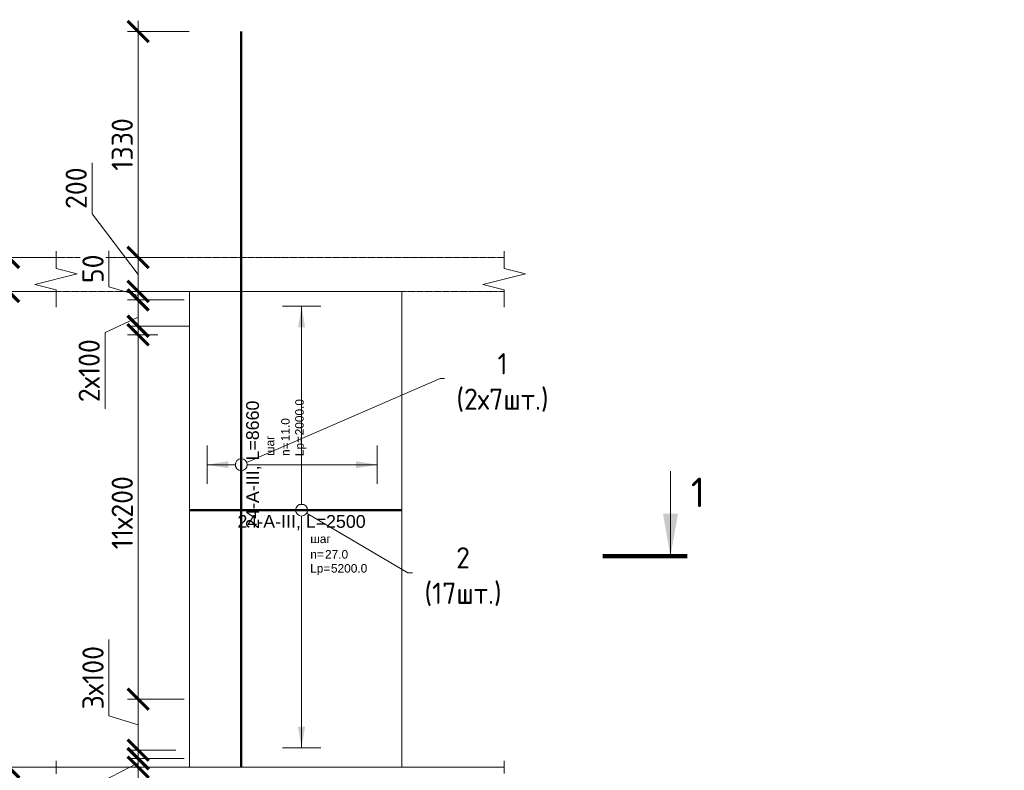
# Model space of a CAD drawing. Header units: millimetres. Extents: x 263826 to 1718326, y -423071 to 70137.
# Tile 123 of 256: x 547708 to 559295, y -260074 to -251238. Entities that reach past the tile are written whole.
import ezdxf
from ezdxf import colors
from ezdxf.entities.mleader import LeaderData, LeaderLine
from ezdxf.enums import TextEntityAlignment as Align
from ezdxf.math import Vec2, Vec3

# ---------------------------------------------------------------- set-up
doc = ezdxf.new("R2010")
doc.units = ezdxf.units.MM
doc.set_wipeout_variables(frame=1)
doc.linetypes.add('01 Штриховая _4 мм_', pattern=[6, 3.5, -2.5])
for name, color, linetype, lineweight in [('AF_Perekritie', 90, 'Continuous', 18), ('AF_Stena', 90, 'Continuous', 18), ('KR_Fundament', 253, 'Continuous', 18), ('АрмСтер', 2, 'Continuous', 50), ('Выноски', 20, 'Continuous', 20), ('подоснова', 151, 'Continuous', 5), ('РАЗМЕРЫ', 1, 'Continuous', 9)]:
    doc.layers.add(name, color=color, linetype=linetype, lineweight=lineweight)
doc.layers.add('АрмСтер_атрибуты', color=2, linetype='Continuous', lineweight=0, plot=False)
doc.styles.add('GOST-2.304_Type-B', font='GOST_Common.ttf')
doc.styles.get("Standard").update_dxf_attribs({"font": 'arial.ttf'})
doc.styles.add('Аннотативный', font='arial.ttf')
doc.dimstyles.new('мой 25', dxfattribs={"dimscale": 100, "dimtxt": 2.5, "dimasz": 2.5, "dimexe": 1.25, "dimexo": 0.625, "dimtad": 1, "dimdec": 0, "dimlfac": 0.5, "dimtxsty": 'GOST-2.304_Type-B', "dimblk": 'ARCHTICK', "dimcen": 2.5, "dimdle": 1.25, "dimaunit": 1, "dimadec": 1, "dimazin": 2, "dimtfac": 1, "dimtdec": 0, "dimtmove": 1, "dimatfit": 3, "dimfxl": 6, "dimfxlon": 1, "dimtfill": 1, "dimlwd": -1, "dimlwe": -1, "dimarcsym": 0})

# ---------------------------------------------------------------- blocks, each defined once
blk = doc.blocks.new('_None')
blk = doc.blocks.new('_ArchTick')
at = {"color": 0, "linetype": 'ByBlock', "const_width": 0.15}
blk.add_lwpolyline([(-0.5, -0.5), (0.5, 0.5)], dxfattribs=at)
blk = doc.blocks.new('*D793')
at = {"layer": 'DEFPOINTS', "color": 0, "lineweight": 0, "transparency": 16777216}
for p in [(549102, -254037), (549668, -254037), (549668, -254437)]:
    blk.add_point(p, dxfattribs=at)
at = {"layer": 'РАЗМЕРЫ', "color": 0, "linetype": 'Continuous', "transparency": 16777216}
for p, q in [((548561, -253522), (548561, -252922)), ((549102, -254237), (548561, -253522)), ((549102, -254562), (549102, -253912)), ((549606, -254037), (548977, -254037)), ((549606, -254437), (548977, -254437))]:
    blk.add_line(p, q, dxfattribs=at)
at = {"layer": 'РАЗМЕРЫ', "color": 0, "transparency": 16777216, "xscale": 250, "yscale": 250, "zscale": 250}
for p, rotation in [((549102, -254037), 90), ((549102, -254437), 270)]:
    blk.add_blockref('_ArchTick', p, dxfattribs=dict(at, rotation=rotation))
at = {"layer": 'РАЗМЕРЫ', "color": 0, "lineweight": 0, "transparency": 16777216, "insert": (548373, -253222), "char_height": 250, "attachment_point": 5, "rotation": 90, "style": 'GOST-2.304_Type-B', "bg_fill": 3, "box_fill_scale": 1.1, "bg_fill_color": 256, "bg_fill_true_color": 13158600, "bg_fill_transparency": 0}
blk.add_mtext('200', dxfattribs=at)
blk = doc.blocks.new('*D771')
at = {"layer": 'DEFPOINTS', "color": 0, "transparency": 16777216}
for p in [(549102, -251377), (550315, -251377), (549668, -254037)]:
    blk.add_point(p, dxfattribs=at)
at = {"layer": 'РАЗМЕРЫ', "color": 0, "linetype": 'Continuous', "transparency": 16777216}
for p, q in [((549102, -254162), (549102, -251252)), ((549702, -251377), (548977, -251377)), ((549606, -254037), (548977, -254037))]:
    blk.add_line(p, q, dxfattribs=at)
at = {"layer": 'РАЗМЕРЫ', "color": 0, "transparency": 16777216, "xscale": 250, "yscale": 250, "zscale": 250}
for p, rotation in [((549102, -251377), 90), ((549102, -254037), 270)]:
    blk.add_blockref('_ArchTick', p, dxfattribs=dict(at, rotation=rotation))
at = {"layer": 'РАЗМЕРЫ', "color": 0, "lineweight": 0, "transparency": 16777216, "insert": (548915, -252707), "char_height": 250, "attachment_point": 5, "rotation": 90, "style": 'GOST-2.304_Type-B', "bg_fill": 3, "box_fill_scale": 1.1, "bg_fill_color": 256, "bg_fill_true_color": 13158600, "bg_fill_transparency": 0}
blk.add_mtext('1330', dxfattribs=at)
blk = doc.blocks.new('*U515')
at = {"layer": 'РАЗМЕРЫ'}
for p, q in [((112.5, 1200), (-112.5, 1200)), ((112.5, -1400), (-112.5, -1400))]:
    blk.add_line(p, q, dxfattribs=at)
at = {"layer": 'РАЗМЕРЫ', "ltscale": 15}
blk.add_line((0, -1400), (0, 1200), dxfattribs=at)
at = {"layer": 'РАЗМЕРЫ'}
for points in [[(0, 1200), (20.9, 1074.8), (-20.9, 1074.8)], [(0, -1400), (20.9, -1274.8), (-20.9, -1274.8)]]:
    blk.add_solid(points, dxfattribs=at)
at = {"layer": 'АрмСтер_атрибуты', "color": 215, "ltscale": 15, "style": 'Аннотативный'}
for s, p in [('шаг', (51.4, -194.2)), ('n=', (51.4, -285.1)), ('Lр=', (50.2, -367.8))]:
    blk.add_text(s, height=50, dxfattribs=at).set_placement(p)
at = {"layer": 'АрмСтер_атрибуты', "flags": 9}
for tag, p in [('МАССА', (-1033.5, -10.5)), ('ОБОЗНАЧЕНИЕ', (-1033.5, -124.4))]:
    blk.add_attdef(tag, p, '', height=75, dxfattribs=at)
at = {"layer": 'АрмСтер_атрибуты', "style": 'Аннотативный', "flags": 8}
blk.add_attdef('ПОЗ', (110, 29.6), '', height=75, dxfattribs=at)
at = {"layer": 'АрмСтер_атрибуты', "color": 215, "style": 'Аннотативный'}
for tag, p, flags in [('ШАГ', (190.9, -194.2), 10), ('КОЛ', (138, -285.1), 8), ('ШИРИНА', (172.9, -367.8), 8)]:
    blk.add_attdef(tag, p, '', height=50, dxfattribs=dict(at, flags=flags))
at = {"linetype": 'Continuous', "lineweight": 0}
blk.add_wipeout([(35, 0), (28.3, 20.6), (10.8, 33.3), (-10.8, 33.3), (-28.3, 20.6), (-35, 0), (-28.3, -20.6), (-10.8, -33.3), (10.8, -33.3), (28.3, -20.6)], dxfattribs=at)
at = {"color": 0, "linetype": 'ByBlock', "lineweight": -2, "ltscale": 100}
blk.add_line((-657.5, 0), (592.5, 0), dxfattribs=at)
at = {"layer": 'РАЗМЕРЫ'}
blk.add_circle((0, 0), 35, dxfattribs=at)
at = {"layer": 'АрмСтер_атрибуты', "style": 'Аннотативный', "flags": 8}
blk.add_attdef('НАИМЕНОВАНИЕ', text='', height=75, dxfattribs=at).set_placement((0, -29.3), align=Align.TOP_CENTER)
blk = doc.blocks.new('*U735')
at = {"layer": 'РАЗМЕРЫ'}
for p, q in [((112.5, 200), (-112.5, 200)), ((112.5, -800), (-112.5, -800))]:
    blk.add_line(p, q, dxfattribs=at)
at = {"layer": 'РАЗМЕРЫ', "ltscale": 15}
blk.add_line((0, -800), (0, 200), dxfattribs=at)
at = {"layer": 'РАЗМЕРЫ'}
for points in [[(0, 200), (20.9, 74.8), (-20.9, 74.8)], [(0, -800), (20.9, -674.8), (-20.9, -674.8)]]:
    blk.add_solid(points, dxfattribs=at)
at = {"layer": 'АрмСтер_атрибуты', "color": 215, "ltscale": 15, "style": 'Аннотативный'}
for s, p in [('шаг', (51.4, -194.2)), ('n=', (51.4, -285.1)), ('Lр=', (50.2, -367.8))]:
    blk.add_text(s, height=50, dxfattribs=at).set_placement(p)
at = {"layer": 'АрмСтер_атрибуты', "flags": 9}
for tag, p in [('МАССА', (-2096, -10.5)), ('ОБОЗНАЧЕНИЕ', (-2096, -124.4))]:
    blk.add_attdef(tag, p, '', height=75, dxfattribs=at)
at = {"layer": 'АрмСтер_атрибуты', "style": 'Аннотативный', "flags": 8}
blk.add_attdef('ПОЗ', (110, 29.6), '', height=75, dxfattribs=at)
at = {"layer": 'АрмСтер_атрибуты', "color": 215, "style": 'Аннотативный'}
for tag, p, flags in [('ШАГ', (190.9, -194.2), 10), ('КОЛ', (138, -285.1), 8), ('ШИРИНА', (172.9, -367.8), 8)]:
    blk.add_attdef(tag, p, '', height=50, dxfattribs=dict(at, flags=flags))
at = {"linetype": 'Continuous', "lineweight": 0}
blk.add_wipeout([(35, 0), (28.3, 20.6), (10.8, 33.3), (-10.8, 33.3), (-28.3, 20.6), (-35, 0), (-28.3, -20.6), (-10.8, -33.3), (10.8, -33.3), (28.3, -20.6)], dxfattribs=at)
at = {"color": 0, "linetype": 'ByBlock', "lineweight": -2, "ltscale": 100}
blk.add_line((-1780, 0), (2550, 0), dxfattribs=at)
at = {"layer": 'РАЗМЕРЫ'}
blk.add_circle((0, 0), 35, dxfattribs=at)
at = {"layer": 'АрмСтер_атрибуты', "style": 'Аннотативный', "flags": 8}
blk.add_attdef('НАИМЕНОВАНИЕ', text='', height=75, dxfattribs=at).set_placement((0, -29.3), align=Align.TOP_CENTER)
blk = doc.blocks.new('*D794')
at = {"layer": 'DEFPOINTS', "color": 0, "transparency": 16777216}
for p in [(548497, -254037), (547578, -254437), (548497, -254437)]:
    blk.add_point(p, dxfattribs=at)
at = {"layer": 'РАЗМЕРЫ', "color": 0, "linetype": 'Continuous', "transparency": 16777216}
for p, q in [((547234, -254134), (547234, -253534)), ((547578, -253912), (547578, -254562)), ((548178, -254037), (547453, -254037)), ((547578, -254237), (547234, -254134)), ((548178, -254437), (547453, -254437))]:
    blk.add_line(p, q, dxfattribs=at)
at = {"layer": 'РАЗМЕРЫ', "color": 0, "transparency": 16777216, "xscale": 250, "yscale": 250, "zscale": 250}
for p, rotation in [((547578, -254037), 90), ((547578, -254437), 270)]:
    blk.add_blockref('_ArchTick', p, dxfattribs=dict(at, rotation=rotation))
at = {"layer": 'РАЗМЕРЫ', "color": 0, "lineweight": 0, "transparency": 16777216, "insert": (547046, -253834), "char_height": 250, "attachment_point": 5, "rotation": 90, "style": 'GOST-2.304_Type-B', "bg_fill": 3, "box_fill_scale": 1.1, "bg_fill_color": 256, "bg_fill_true_color": 13158600, "bg_fill_transparency": 0}
blk.add_mtext('200', dxfattribs=at)
blk = doc.blocks.new('*D795')
at = {"layer": 'DEFPOINTS', "color": 0, "transparency": 16777216}
for p in [(548497, -254437), (547578, -260037), (549055, -260037)]:
    blk.add_point(p, dxfattribs=at)
at = {"layer": 'РАЗМЕРЫ', "color": 0, "linetype": 'Continuous', "transparency": 16777216}
for p, q in [((547578, -254312), (547578, -260162)), ((548178, -254437), (547453, -254437)), ((548178, -260037), (547453, -260037))]:
    blk.add_line(p, q, dxfattribs=at)
at = {"layer": 'РАЗМЕРЫ', "color": 0, "transparency": 16777216, "xscale": 250, "yscale": 250, "zscale": 250}
for p, rotation in [((547578, -254437), 90), ((547578, -260037), 270)]:
    blk.add_blockref('_ArchTick', p, dxfattribs=dict(at, rotation=rotation))
at = {"layer": 'РАЗМЕРЫ', "color": 0, "lineweight": 0, "transparency": 16777216, "insert": (547390, -257237), "char_height": 250, "attachment_point": 5, "rotation": 90, "style": 'GOST-2.304_Type-B', "bg_fill": 3, "box_fill_scale": 1.1, "bg_fill_color": 256, "bg_fill_true_color": 13158600, "bg_fill_transparency": 0}
blk.add_mtext('2800', dxfattribs=at)
blk = doc.blocks.new('*D773')
at = {"layer": 'DEFPOINTS', "color": 0, "transparency": 16777216}
for p in [(549102, -254437), (549707, -254437), (549707, -254537)]:
    blk.add_point(p, dxfattribs=at)
at = {"layer": 'РАЗМЕРЫ', "color": 0, "linetype": 'Continuous', "transparency": 16777216}
for p, q in [((548759, -254384), (548759, -253959)), ((549102, -254437), (549102, -254187)), ((549102, -254487), (548759, -254384)), ((549644, -254437), (548977, -254437)), ((549102, -254537), (549102, -254437)), ((549102, -254537), (549102, -254437)), ((549644, -254537), (548977, -254537)), ((549102, -254537), (549102, -254787))]:
    blk.add_line(p, q, dxfattribs=at)
at = {"layer": 'РАЗМЕРЫ', "color": 0, "transparency": 16777216, "xscale": 250, "yscale": 250, "zscale": 250}
for p, rotation in [((549102, -254437), 270), ((549102, -254537), 90)]:
    blk.add_blockref('_ArchTick', p, dxfattribs=dict(at, rotation=rotation))
at = {"layer": 'РАЗМЕРЫ', "color": 0, "lineweight": 0, "transparency": 16777216, "insert": (548571, -254171), "char_height": 250, "attachment_point": 5, "rotation": 90, "style": 'GOST-2.304_Type-B', "bg_fill": 3, "box_fill_scale": 1.1, "bg_fill_color": 256, "bg_fill_true_color": 13158600, "bg_fill_transparency": 0}
blk.add_mtext('50', dxfattribs=at)
blk = doc.blocks.new('*D776')
at = {"layer": 'DEFPOINTS', "color": 0, "transparency": 16777216}
for p in [(549102, -259937), (549707, -259937), (549707, -260037)]:
    blk.add_point(p, dxfattribs=at)
at = {"layer": 'РАЗМЕРЫ', "color": 0, "linetype": 'Continuous', "transparency": 16777216}
for p, q in [((549102, -259937), (549102, -259687)), ((549102, -259987), (548571, -260260)), ((549644, -259937), (548977, -259937)), ((549102, -260037), (549102, -259937)), ((549102, -260037), (549102, -259937)), ((549644, -260037), (548977, -260037)), ((549102, -260037), (549102, -260287)), ((548571, -260260), (548571, -260685))]:
    blk.add_line(p, q, dxfattribs=at)
at = {"layer": 'РАЗМЕРЫ', "color": 0, "transparency": 16777216, "xscale": 250, "yscale": 250, "zscale": 250}
for p, rotation in [((549102, -259937), 270), ((549102, -260037), 90)]:
    blk.add_blockref('_ArchTick', p, dxfattribs=dict(at, rotation=rotation))
at = {"layer": 'РАЗМЕРЫ', "color": 0, "lineweight": 0, "transparency": 16777216, "insert": (548384, -260473), "char_height": 250, "attachment_point": 5, "rotation": 90, "style": 'GOST-2.304_Type-B', "bg_fill": 3, "box_fill_scale": 1.1, "bg_fill_color": 256, "bg_fill_true_color": 13158600, "bg_fill_transparency": 0}
blk.add_mtext('50', dxfattribs=at)
blk = doc.blocks.new('*D777')
at = {"layer": 'DEFPOINTS', "color": 0, "transparency": 16777216}
for p in [(549707, -254537), (549102, -254947), (549395, -254947)]:
    blk.add_point(p, dxfattribs=at)
at = {"layer": 'РАЗМЕРЫ', "color": 0, "linetype": 'Continuous', "transparency": 16777216}
for p, q in [((549102, -254412), (549102, -255072)), ((549644, -254537), (548977, -254537)), ((549102, -254742), (548714, -254920)), ((548714, -254920), (548714, -255820)), ((549332, -254947), (548977, -254947))]:
    blk.add_line(p, q, dxfattribs=at)
at = {"layer": 'РАЗМЕРЫ', "color": 0, "transparency": 16777216, "xscale": 250, "yscale": 250, "zscale": 250}
for p, rotation in [((549102, -254537), 90), ((549102, -254947), 270)]:
    blk.add_blockref('_ArchTick', p, dxfattribs=dict(at, rotation=rotation))
at = {"layer": 'РАЗМЕРЫ', "color": 0, "lineweight": 0, "transparency": 16777216, "insert": (548526, -255370), "char_height": 250, "attachment_point": 5, "rotation": 90, "style": 'GOST-2.304_Type-B', "bg_fill": 3, "box_fill_scale": 1.1, "bg_fill_color": 256, "bg_fill_true_color": 13158600, "bg_fill_transparency": 0}
blk.add_mtext('2х100', dxfattribs=at)
blk = doc.blocks.new('*D1749')
at = {"layer": 'DEFPOINTS', "color": 0, "transparency": 16777216}
for p in [(549102, -259237), (549707, -259237), (549608, -259837)]:
    blk.add_point(p, dxfattribs=at)
at = {"layer": 'РАЗМЕРЫ', "color": 0, "linetype": 'Continuous', "transparency": 16777216}
for p, q in [((548759, -259434), (548759, -258534)), ((549102, -259962), (549102, -259112)), ((549644, -259237), (548977, -259237)), ((549102, -259537), (548759, -259434)), ((549545, -259837), (548977, -259837))]:
    blk.add_line(p, q, dxfattribs=at)
at = {"layer": 'РАЗМЕРЫ', "color": 0, "transparency": 16777216, "xscale": 250, "yscale": 250, "zscale": 250}
for p, rotation in [((549102, -259237), 90), ((549102, -259837), 270)]:
    blk.add_blockref('_ArchTick', p, dxfattribs=dict(at, rotation=rotation))
at = {"layer": 'РАЗМЕРЫ', "color": 0, "lineweight": 0, "transparency": 16777216, "insert": (548571, -258984), "char_height": 250, "attachment_point": 5, "rotation": 90, "style": 'GOST-2.304_Type-B', "bg_fill": 3, "box_fill_scale": 1.1, "bg_fill_color": 256, "bg_fill_true_color": 13158600, "bg_fill_transparency": 0}
blk.add_mtext('3х100', dxfattribs=at)
blk = doc.blocks.new('*D1750')
at = {"layer": 'DEFPOINTS', "color": 0, "transparency": 16777216}
for p in [(549102, -254847), (549767, -254847), (549676, -259237)]:
    blk.add_point(p, dxfattribs=at)
at = {"layer": 'РАЗМЕРЫ', "color": 0, "linetype": 'Continuous', "transparency": 16777216}
for p, q in [((549102, -259362), (549102, -254722)), ((549702, -254847), (548977, -254847)), ((549614, -259237), (548977, -259237))]:
    blk.add_line(p, q, dxfattribs=at)
at = {"layer": 'РАЗМЕРЫ', "color": 0, "transparency": 16777216, "xscale": 250, "yscale": 250, "zscale": 250}
for p, rotation in [((549102, -254847), 90), ((549102, -259237), 270)]:
    blk.add_blockref('_ArchTick', p, dxfattribs=dict(at, rotation=rotation))
at = {"layer": 'РАЗМЕРЫ', "color": 0, "lineweight": 0, "transparency": 16777216, "insert": (548915, -257042), "char_height": 250, "attachment_point": 5, "rotation": 90, "style": 'GOST-2.304_Type-B', "bg_fill": 3, "box_fill_scale": 1.1, "bg_fill_color": 256, "bg_fill_true_color": 13158600, "bg_fill_transparency": 0}
blk.add_mtext('11х200', dxfattribs=at)

msp = doc.modelspace()

# ---------------------------------------------------------------- hatches: boundary and pattern name
at = {"layer": 'Выноски'}
msp.add_hatch(color=256, dxfattribs=at).paths.add_polyline_path([(555366.66621, -257554.71633), (555454.8297, -257054.7163), (555278.50271, -257054.7163)], flags=0)

# ---------------------------------------------------------------- linework, layer by layer
at = {"layer": 'AF_Perekritie', "linetype": '01 Штриховая _4 мм_', "lineweight": 9}
for p, q in [((553327.14185, -254036.73124, 3100), (553408.49822, -254036.73124, 3100)), ((553327.14185, -254036.73124, 3100), (553408.49822, -254036.73124, 3100)), ((553408.49822, -254436.73124, 3100), (553327.14185, -254436.73124, 3100)), ((553408.49822, -254436.73124, 3100), (553327.14185, -254436.73124, 3100)), ((553327.14185, -260036.73124, 3100), (553408.49822, -260036.73124, 3100))]:
    msp.add_line(p, q, dxfattribs=at)
at = {"layer": 'AF_Stena', "lineweight": 0}
msp.add_line((552206.99274, -260036.73124, 3100), (552206.99274, -254436.73124, 3100), dxfattribs=at)
at = {"layer": 'AF_Stena', "lineweight": 20, "elevation": 3100}
for points in [[(548136.21367, -254111.73124), (548136.21367, -253961.73124)], [(548136.21367, -254111.73124), (548136.21367, -253961.73124)], [(553408.49822, -254111.73124), (553408.49822, -253961.73124)], [(553408.49822, -254111.73124), (553408.49822, -253961.73124)], [(548136.21367, -254111.73124), (548136.21367, -254166.73144)], [(548136.21367, -254111.73124), (548136.21367, -254166.73144)], [(553408.49822, -254111.73124), (553408.49822, -254166.73144)], [(553408.49822, -254111.73124), (553408.49822, -254166.73144)], [(553408.49822, -254166.73144), (553658.49822, -254229.23144)], [(553408.49822, -254166.73144), (553658.49822, -254229.23144)], [(553658.49822, -254229.23144), (553158.49822, -254354.23144)], [(553658.49822, -254229.23144), (553158.49822, -254354.23144)], [(547886.21367, -254354.23144), (548136.21367, -254416.73144)], [(547886.21367, -254354.23144), (548136.21367, -254416.73144)], [(548136.21367, -254416.73144), (548136.21367, -254471.73164)], [(548136.21367, -254416.73144), (548136.21367, -254471.73164)], [(553158.49822, -254354.23144), (553408.49822, -254416.73144)], [(553158.49822, -254354.23144), (553408.49822, -254416.73144)], [(553408.49822, -254416.73144), (553408.49822, -254471.73164)], [(553408.49822, -254416.73144), (553408.49822, -254471.73164)], [(548136.21367, -254471.73164), (548136.21367, -254621.73164)], [(548136.21367, -254471.73164), (548136.21367, -254621.73164)], [(553408.49822, -254471.73164), (553408.49822, -254621.73164)], [(553408.49822, -254471.73164), (553408.49822, -254621.73164)], [(553408.49822, -260111.73124), (553408.49822, -259961.73124)]]:
    msp.add_lwpolyline(points, dxfattribs=at)
at = {"layer": 'АрмСтер', "ltscale": 15}
msp.add_line((550314.83155, -260036.73124, 3100), (550314.83155, -251376.73124, 3100), dxfattribs=at)
at = {"layer": 'Выноски'}
msp.add_line((555366.66621, -257554.71633, 3100), (555366.66621, -256554.71627, 3100), dxfattribs=at)
at = {"layer": 'Выноски', "elevation": 3100}
msp.add_lwpolyline([(554566.66616, -257554.71633, 50, 50, 0), (555566.66622, -257554.71633, 50, 50, 0)], format="xyseb", dxfattribs=at)

# ---------------------------------------------------------------- texts
at = {"layer": 'Выноски', "style": 'GOST-2.304_Type-B'}
msp.add_text('1', height=350.00002, dxfattribs=at).set_placement((555606.03328, -256977.84923, 3100))

# ---------------------------------------------------------------- dimensions: what is measured, and where the dimension line sits
at = {"layer": 'РАЗМЕРЫ', "color": 146, "lineweight": 0}
dim = msp.add_linear_dim(base=(549102.27402, -254036.73124, 3100), p1=(549668.22319, -254436.73124, 3100), p2=(549668.22319, -254036.73124, 3100), angle=90, dimstyle='мой 25', dxfattribs=at)
dim.commit()
dim.dimension.update_dxf_attribs({"geometry": '*D793', "text_midpoint": (548560.99296, -253459.48365, 3100), "dimtype": 160})

# ---------------------------------------------------------------- leaders
at = {"layer": 'подоснова'}
ml = msp.add_multileader_mtext('Standard', dxfattribs=at)
ml.set_content('1 (2х7шт.)', color=256, style='GOST-2.304_Type-B')
ml.set_leader_properties(color=256, linetype='ByLayer', lineweight=15)
ml.set_arrow_properties(name='NONE')
ml.build(insert=Vec2(0, 0))
ml.multileader.update_dxf_attribs({"text_left_attachment_type": 6, "text_right_attachment_type": 6, "dogleg_length": 10, "arrow_head_size": 18})
ctx = ml.context
ctx.base_point, ctx.char_height, ctx.arrow_head_size, ctx.landing_gap_size, ctx.plane_origin = Vec3(552664.54127, -255463.58743, 3100), 250, 18, 20, Vec3(549910.93836, -254161.05665, 3100)
ctx.left_attachment, ctx.right_attachment, ctx.text_align_type = 6, 6, 1
notes = []
notes.append((ctx, [(0, (1, 1, 0), (552654.54127, -255463.58743, 3100), (1, 0), 10, [(0, [(550314.83155, -256476.73124, 3100)], 0, [])])]))
ctx.mtext.insert, ctx.mtext.width, ctx.mtext.alignment, ctx.mtext.flow_direction = Vec3(553389.8443, -255163.58743, 3100), 22.8977991, 2, 5
ml = msp.add_multileader_mtext('Standard', dxfattribs=at)
ml.set_content('2 (17шт.)', color=256, style='GOST-2.304_Type-B')
ml.set_leader_properties(color=256, linetype='ByLayer', lineweight=15)
ml.set_arrow_properties(name='NONE')
ml.build(insert=Vec2(0, 0))
ml.multileader.update_dxf_attribs({"text_left_attachment_type": 6, "text_right_attachment_type": 6, "dogleg_length": 10, "arrow_head_size": 18})
ctx = ml.context
ctx.base_point, ctx.char_height, ctx.arrow_head_size, ctx.landing_gap_size, ctx.plane_origin = Vec3(552287.67296, -257748.12039, 3100), 250, 18, 20, Vec3(550184.82515, -257202.07458, 3100)
ctx.left_attachment, ctx.right_attachment, ctx.text_align_type = 6, 6, 1
notes.append((ctx, [(0, (1, 1, 0), (552277.67296, -257748.12039, 3100), (1, 0), 10, [(0, [(551025.41011, -257011.11209, 3100)], 0, [])])]))
ctx.mtext.insert, ctx.mtext.width, ctx.mtext.alignment, ctx.mtext.flow_direction = Vec3(552925.47599, -257448.12039, 3100), 22.8977991, 2, 5
for ctx, leaders in notes:
    for number, flags, end, landing, length, lines in leaders:
        leader = LeaderData()
        leader.index, (leader.has_last_leader_line, leader.has_dogleg_vector, leader.attachment_direction) = number, flags
        leader.last_leader_point, leader.dogleg_vector, leader.dogleg_length = Vec3(end), Vec3(landing), length
        for number, points, colour, breaks in lines:
            line = LeaderLine()
            line.index, line.vertices, line.color, line.breaks = number, Vec3.list(points), colors.encode_raw_color(colour), breaks
            leader.lines.append(line)
        ctx.leaders.append(leader)

# ---------------------------------------------------------------- next in the draw order: linework, layer by layer
at = {"layer": 'AF_Perekritie', "linetype": '01 Штриховая _4 мм_', "lineweight": 9}
msp.add_line((548136.21367, -254436.73124, 3100), (553327.04263, -254436.73124, 3100), dxfattribs=at)
at = {"layer": 'AF_Stena', "lineweight": 0}
for p, q in [((552206.99274, -254436.73124, 3100), (549706.99274, -254436.73124, 3100)), ((549706.99274, -254436.73124, 3100), (549706.99274, -260036.73124, 3100))]:
    msp.add_line(p, q, dxfattribs=at)
at = {"layer": 'AF_Stena', "lineweight": 20, "elevation": 3100}
for points in [[(548136.21367, -254166.73144), (548386.21367, -254229.23144)], [(548136.21367, -254166.73144), (548386.21367, -254229.23144)], [(548386.21367, -254229.23144), (547886.21367, -254354.23144)], [(548386.21367, -254229.23144), (547886.21367, -254354.23144)]]:
    msp.add_lwpolyline(points, dxfattribs=at)

# ---------------------------------------------------------------- next in the draw order: dimensions: what is measured, and where the dimension line sits
at = {"layer": 'РАЗМЕРЫ', "color": 146, "lineweight": 0, "true_color": 0x006272}
dim = msp.add_linear_dim(base=(549102.27402, -251376.73124, 3100), p1=(549668.22319, -254036.73124, 3100), p2=(550314.83155, -251376.73124, 3100), angle=90, dimstyle='мой 25', dxfattribs=at)
dim.commit()
dim.dimension.update_dxf_attribs({"geometry": '*D771', "text_midpoint": (548914.77402, -252706.73124, 3100)})

# ---------------------------------------------------------------- next in the draw order: linework, layer by layer
at = {"layer": 'AF_Perekritie', "linetype": '01 Штриховая _4 мм_', "lineweight": 9}
msp.add_line((553327.04263, -254036.73124, 3100), (548136.21367, -254036.73124, 3100), dxfattribs=at)

# ---------------------------------------------------------------- next in the draw order: block references
at = {"layer": 'АрмСтер', "ltscale": 15}
ref = msp.add_blockref('*U515', (551025.41011, -257011.11209, 3100), dxfattribs=dict(at, xscale=2, yscale=2, zscale=2))
ref.add_attrib('НАИМЕНОВАНИЕ', '24-A-III, L=2500', dxfattribs={"layer": 'АрмСтер_атрибуты', "height": 150, "style": 'Аннотативный', "flags": 8}).set_placement((551025.41011, -257069.78977, 3100), align=Align.TOP_CENTER)
ref.add_attrib('КОЛ', '27.0', (551301.50772, -257581.3625, 3100), dxfattribs={"layer": 'АрмСтер_атрибуты', "color": 215, "height": 100, "style": 'Аннотативный', "flags": 8})
ref.add_attrib('ШИРИНА', '5200.0', (551371.17988, -257746.71086, 3100), dxfattribs={"layer": 'АрмСтер_атрибуты', "color": 215, "height": 100, "style": 'Аннотативный', "flags": 8})

# ---------------------------------------------------------------- next in the draw order: block references
ref = msp.add_blockref('*U735', (550314.83155, -256476.73124, 3100), dxfattribs=dict(at, xscale=2, yscale=2, zscale=2, rotation=90))
ref.add_attrib('НАИМЕНОВАНИЕ', '24-A-III, L=8660', dxfattribs={"layer": 'АрмСтер_атрибуты', "height": 150, "rotation": 90, "style": 'Аннотативный', "flags": 8}).set_placement((550373.50924, -256476.73124, 3100), align=Align.TOP_CENTER)
ref.add_attrib('КОЛ', '11.0', (550885.08196, -256200.63363, 3100), dxfattribs={"layer": 'АрмСтер_атрибуты', "color": 215, "height": 100, "rotation": 90, "style": 'Аннотативный', "flags": 8})
ref.add_attrib('ШИРИНА', '2000.0', (551050.43032, -256130.96147, 3100), dxfattribs={"layer": 'АрмСтер_атрибуты', "color": 215, "height": 100, "rotation": 90, "style": 'Аннотативный', "flags": 8})

# ---------------------------------------------------------------- next in the draw order: linework, layer by layer
at = {"layer": 'AF_Perekritie', "linetype": '01 Штриховая _4 мм_', "lineweight": 9}
for p, q in [((553327.04263, -254036.73124, 3100), (548136.21367, -254036.73124, 3100)), ((548136.21367, -254436.73124, 3100), (553327.04263, -254436.73124, 3100))]:
    msp.add_line(p, q, dxfattribs=at)
at = {"layer": 'AF_Stena', "lineweight": 0}
for p, q in [((552206.99274, -254436.73124, 3100), (549706.99274, -254436.73124, 3100)), ((549706.99274, -260036.73124, 3100), (552206.99274, -260036.73124, 3100))]:
    msp.add_line(p, q, dxfattribs=at)
at = {"layer": 'KR_Fundament', "lineweight": 0}
msp.add_line((553408.49822, -260036.73124, 3100), (548136.21367, -260036.73124, 3100), dxfattribs=at)

# ---------------------------------------------------------------- next in the draw order: dimensions: what is measured, and where the dimension line sits
at = {"layer": 'РАЗМЕРЫ', "color": 146, "lineweight": 0}
dim = msp.add_linear_dim(base=(547577.71628, -254436.73124, 3100), p1=(548496.68361, -254036.73124, 3100), p2=(548496.68361, -254436.73124, 3100), angle=90, dimstyle='мой 25', dxfattribs=at)
dim.commit()
dim.dimension.update_dxf_attribs({"geometry": '*D794', "text_midpoint": (547046.46628, -254071.10624, 3100)})

# ---------------------------------------------------------------- next in the draw order: dimensions: what is measured, and where the dimension line sits
dim = msp.add_linear_dim(base=(547577.71628, -260036.73124, 3100), p1=(548496.68361, -254436.73124, 3100), p2=(549055.3568, -260036.73124, 3100), angle=90, dimstyle='мой 25', dxfattribs=at)
dim.commit()
dim.dimension.update_dxf_attribs({"geometry": '*D795', "text_midpoint": (547390.21628, -257236.73124, 3100)})

# ---------------------------------------------------------------- next in the draw order: linework, layer by layer
at = {"layer": 'AF_Stena', "lineweight": 20, "elevation": 3100}
msp.add_lwpolyline([(548136.21367, -260113.73124), (548136.21367, -259963.73124)], dxfattribs=at)
at = {"layer": 'KR_Fundament', "lineweight": 0}
msp.add_line((553327.04263, -260036.73124, 3100), (548136.21367, -260036.73124, 3100), dxfattribs=at)

# ---------------------------------------------------------------- next in the draw order: dimensions: what is measured, and where the dimension line sits
at = {"layer": 'РАЗМЕРЫ', "color": 146, "lineweight": 0, "true_color": 0x006272}
dim = msp.add_linear_dim(base=(549102.27402, -254436.73124, 3100), p1=(549706.99274, -254536.88286, 3100), p2=(549706.99274, -254436.73124, 3100), angle=90, dimstyle='мой 25', dxfattribs=at)
dim.commit()
dim.dimension.update_dxf_attribs({"geometry": '*D773', "text_midpoint": (548571.02402, -254321.18205, 3100)})

# ---------------------------------------------------------------- next in the draw order: dimensions: what is measured, and where the dimension line sits
dim = msp.add_linear_dim(base=(549102.27402, -254946.73124, 3100), p1=(549706.99274, -254536.88286, 3100), p2=(549394.57187, -254946.73124, 3100), angle=90, text='2х100', dimstyle='мой 25', dxfattribs=at)
dim.commit()
dim.dimension.update_dxf_attribs({"geometry": '*D777', "text_midpoint": (548713.83185, -254982.65129, 3100), "dimtype": 160})
dim = msp.add_linear_dim(base=(549102.27402, -259936.88286, 3100), p1=(549706.99274, -260036.73124, 3100), p2=(549706.99274, -259936.88286, 3100), angle=90, dimstyle='мой 25', dxfattribs=at)
dim.commit()
dim.dimension.update_dxf_attribs({"geometry": '*D776', "text_midpoint": (548571.02402, -260322.61239, 3100), "dimtype": 160})

# ---------------------------------------------------------------- next in the draw order: dimensions: what is measured, and where the dimension line sits
dim = msp.add_linear_dim(base=(549102.27402, -259237.03448, 3100), p1=(549607.9861, -259837.03448, 3100), p2=(549706.99274, -259237.03448, 3100), angle=90, text='3х100', dimstyle='мой 25', dxfattribs=at)
dim.commit()
dim.dimension.update_dxf_attribs({"geometry": '*D1749', "text_midpoint": (548571.02402, -259371.40948, 3100)})

# ---------------------------------------------------------------- next in the draw order: dimensions: what is measured, and where the dimension line sits
dim = msp.add_linear_dim(base=(549102.27402, -254846.88286, 3100), p1=(549676.36548, -259237.03448, 3100), p2=(549766.99274, -254846.88286, 3100), angle=90, text='11х200', dimstyle='мой 25', dxfattribs=at)
dim.commit()
dim.dimension.update_dxf_attribs({"geometry": '*D1750', "text_midpoint": (548914.77402, -257041.95867, 3100)})

# ---------------------------------------------------------------- next in the draw order: texts
at = {"ltscale": 100, "insert": (521291.13242, -255917.83127, 3100), "char_height": 250, "width": 17398.1240905, "attachment_point": 1, "style": 'GOST-2.304_Type-B'}
msp.add_mtext('\\pi-750,l750,t750,5000;1.^IОбщие примечания см. лист 1\\P2.^IШпильки поз.3 устанавливать с шагом 400 по вертикали и с шагом  400 по горизонтали .\\P3.^IАрмирование пилонов  выполнять отдельными стержнями. Арматуру вязать вязальной проволокой в каждом пересечении.\\P{\\C7;4.^IДиаметр оправки стержня при d<20мм - 5d, при d≥20мм - 8d}', dxfattribs=at)

doc.saveas('drawing.dxf')
